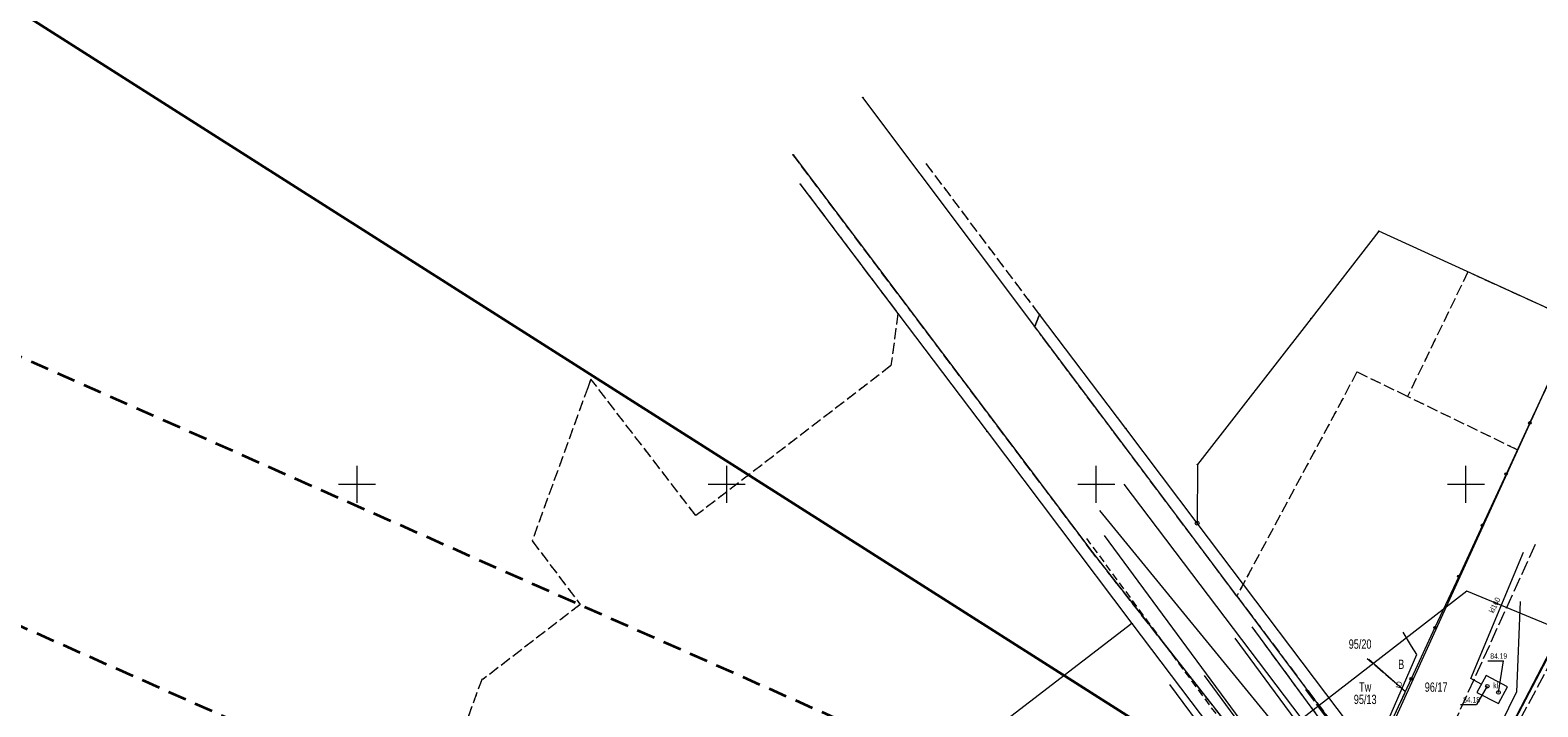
# Model space of a CAD drawing. Header units: metres. Extents: x -1013 to 1491425, y -5789533 to 1032.
# Tile 22 of 66: x -246 to -42, y 85 to 176. Entities that reach past the tile are written whole.
import ezdxf
from ezdxf.xclip import XClip

# ---------------------------------------------------------------- set-up
doc = ezdxf.new("R2010")
doc.units = ezdxf.units.M
doc.header["$MEASUREMENT"] = 0
doc.header["$XCLIPFRAME"] = 0
for name, pattern in [('2_KTCR02', [1.5, 1, -0.5]), ('2_KTJZ01', [2, 1.5, -0.5]), ('3_SUPG_P_01', [2.5, 2, -0.5]), ('3_SUPT_P_01', [2.5, 2, -0.5]), ('GUK', [2, 1.5, -0.5]), ('GUZ', [1, 0.5, -0.5]), ('Przerywana długa', [3.9, 2.5, -1.4])]:
    doc.linetypes.add(name, pattern=pattern)
doc.layers.add('700-L Mapa 1_500 dwg', color=7, linetype='Continuous')
doc.layers.add('708-L Opisy sytuacji 1_500 do legendy', color=7, linetype='Continuous')
for name, color, linetype, lineweight in [('703-L Płaszczyzny podejścia 2D3', 152, 'Continuous', 30), ('703-L Płaszczyzny podejścia 2D38', 171, 'Continuous', 35), ('708-L Opisy sytuacji 1_500 do legendy1', 7, 'Continuous', 13), ('708-L Opisy sytuacji 1_500 do legendy85', 1, 'Continuous', 25), ('GN.6640.3638.2023_9_Dzialki7', 9, 'Continuous', 18), ('GN.6640.3638.2023_9_Kontury90', 9, 'Continuous', 18), ('GN.6640.3638.2023_9_KTCR_L_17', 9, 'Continuous', 18), ('GN.6640.3638.2023_9_KTJZ_L_07', 9, 'Continuous', 18), ('GN.6640.3638.2023_9_KTKR_L_07', 9, 'Continuous', 18), ('GN.6640.3638.2023_9_KTOK_L_47', 9, 'Continuous', 18), ('GN.6640.3638.2023_9_Numery_dzialek7', 9, 'Continuous', 18), ('GN.6640.3638.2023_9_Numery_konturow90', 9, 'Continuous', 18), ('GN.6640.3638.2023_9_Numery_uzytkow7', 9, 'Continuous', 18), ('GN.6640.3638.2023_9_PODZIAL_SEKCYJNY_L_07', 9, 'Continuous', 18), ('GN.6640.3638.2023_9_Punkty7', 9, 'Continuous', 18), ('GN.6640.3638.2023_9_SUPE_L_31', 9, 'Continuous', 18), ('GN.6640.3638.2023_9_SUPK_E_T_134', 9, 'Continuous', 18), ('GN.6640.3638.2023_9_SUPK_L_034', 9, 'Continuous', 18), ('GN.6640.3638.2023_9_SUPK_L_134', 9, 'Continuous', 18), ('GN.6640.3638.2023_9_SUPK_L_434', 9, 'Continuous', 18), ('GN.6640.3638.2023_9_SUPP_L_352', 9, 'Continuous', 18), ('GN.6640.3638.2023_9_SUPP_L_630', 9, 'Continuous', 18), ('GN.6640.3638.2023_9_SUPT_D_L_030', 9, 'Continuous', 18), ('GN.6640.3638.2023_9_SUPT_E_T_030', 9, 'Continuous', 18), ('GN.6640.3638.2023_9_SUPT_L_030', 9, 'Continuous', 18), ('GN.6640.3638.2023_9_SUPW_L_05', 9, 'Continuous', 18), ('GN.6640.3638.2023_9_SUTK_T_034', 9, 'Continuous', 18), ('GN.6640.3638.2023_9_SUUK_E_T_17', 9, 'Continuous', 18), ('GN.6640.3638.2023_9_SUUK_L_17', 9, 'Continuous', 18), ('GN.6640.3638.2023_9_SUUK_T_234', 9, 'Continuous', 18), ('GN.6640.3638.2023_9_Uzytki7', 9, 'Continuous', 18), ('GN.6640.3638.2023_9_ZAKRES_L_03', 9, 'Continuous', 18)]:
    doc.layers.add(name, color=color, linetype=linetype, lineweight=lineweight)
doc.styles.add('STYL_AUTOMATYCZNY_1', font='arial.ttf', dxfattribs={"width": 0.7})
doc.styles.add('STYL_AUTOMATYCZNY_2', font='arial.ttf')
doc.dimstyles.new('STYL_AUTOMATYCZNY__4', dxfattribs={"dimtxt": 1.25, "dimasz": 0.917874, "dimexe": 0.18, "dimexo": 0.04, "dimgap": 0, "dimtad": 1, "dimtih": 1, "dimtoh": 1, "dimzin": 0, "dimdsep": 46, "dimtxsty": 'STYL_AUTOMATYCZNY_2', "dimblk": 'ARROWHEAD_8', "dimblk1": 'ARROWHEAD_8', "dimblk2": 'ARROWHEAD_8', "dimcen": 0.09, "dimclrd": 7, "dimclre": 7, "dimclrt": 1, "dimazin": 0, "dimtfac": 1, "dimtdec": 4, "dimtmove": 2, "dimatfit": 3, "dimfxl": 1, "dimtolj": 1, "dimtzin": 0, "dimarcsym": 0})

# ---------------------------------------------------------------- blocks, each defined once
blk = doc.blocks.new('Rysunek_1_9', base_point=(-7447251.91, -5789835.33))
at = {"layer": 'GN.6640.3638.2023_9_Dzialki7', "color": 9, "linetype": 'Continuous', "lineweight": 18}
for p, q in [((-110.25, 135.98), (-133.5, 166.95)), ((-142.92, 159.21), (-102.37, 105.38)), ((-141.96, 155.24), (-128.75, 137.74)), ((-63.7, 148.87), (-72.87, 137.08)), ((-37.05, 136.72), (-63.7, 148.87)), ((-128.75, 137.74), (-116.69, 121.79)), ((-109.6, 137.63), (-110.25, 135.98)), ((-97.92, 122.18), (-109.6, 137.63)), ((-72.87, 137.08), (-88.22, 117.35)), ((-64.89, 75.56), (-110.25, 135.98)), ((-40.06, 129.89), (-63.37, 78.87)), ((-116.69, 121.79), (-97.1, 95.85)), ((-88.27, 109.4), (-97.92, 122.18)), ((-25.12, 121.76), (-49.28, 75.31)), ((-88.22, 117.35), (-88.27, 109.4)), ((-64.05, 77.37), (-88.27, 109.4)), ((-102.37, 105.38), (-65.22, 58.04)), ((-97.1, 95.85), (-118.86, 79.13)), ((-97.1, 95.85), (-77.51, 69.93))]:
    blk.add_line(p, q, dxfattribs=at)
at = {"layer": 'GN.6640.3638.2023_9_Kontury90', "color": 9, "linetype": 'GUK', "lineweight": 18}
for p, q in [((-102.37, 105.38), (-142.92, 159.21)), ((-109.6, 137.63), (-125.01, 158.14)), ((-141.96, 155.24), (-128.75, 137.74)), ((-51.64, 143.37), (-59.82, 126.53)), ((-37.05, 136.72), (-51.64, 143.37)), ((-128.75, 137.74), (-129.69, 130.7)), ((-110.25, 135.98), (-109.6, 137.63)), ((-97.43, 118.9), (-110.25, 135.98)), ((-129.69, 130.7), (-156.09, 110.42)), ((-170.28, 128.88), (-170.67, 127.82)), ((-156.09, 110.42), (-170.28, 128.88)), ((-66.65, 129.85), (-82.9, 99.55)), ((-59.82, 126.53), (-66.65, 129.85)), ((-40.06, 129.89), (-44.96, 119.31)), ((-170.67, 127.82), (-178.23, 107.01)), ((-44.96, 119.31), (-59.82, 126.53)), ((-82.9, 99.55), (-97.43, 118.9)), ((-178.23, 107.01), (-171.72, 98.4)), ((-99.5, 101.72), (-102.37, 105.38)), ((-65.22, 58.04), (-99.5, 101.72)), ((-171.72, 98.4), (-184.92, 88.25)), ((-82.9, 99.55), (-64.89, 75.56)), ((-185.01, 88.37), (-213.22, 10.81)), ((-184.92, 88.25), (-185.01, 88.37))]:
    blk.add_line(p, q, dxfattribs=at)
at = {"layer": 'GN.6640.3638.2023_9_KTCR_L_17', "color": 9, "linetype": '2_KTCR02', "lineweight": 18}
for p, q in [((-75.92, 70.37), (-103.19, 107.31)), ((-80.88, 95.36), (-66.86, 76.34))]:
    blk.add_line(p, q, dxfattribs=at)
at = {"layer": 'GN.6640.3638.2023_9_KTJZ_L_07', "color": 9, "linetype": 'Continuous', "lineweight": 18}
blk.add_line((-80.88, 95.36), (-66.86, 76.34), dxfattribs=at)
at = {"layer": 'GN.6640.3638.2023_9_KTJZ_L_07', "color": 9, "linetype": '2_KTJZ01', "lineweight": 18}
for p, q in [((-60.08, 86.59), (-65.26, 91.06)), ((-62.52, 81.43), (-60.08, 86.59))]:
    blk.add_line(p, q, dxfattribs=at)
at = {"layer": 'GN.6640.3638.2023_9_KTKR_L_07', "color": 9, "linetype": 'Continuous', "lineweight": 18}
for p, q in [((-100.86, 107.75), (-74.1, 71.53)), ((-67.85, 73.18), (-83.11, 93.85))]:
    blk.add_line(p, q, dxfattribs=at)
at = {"layer": 'GN.6640.3638.2023_9_KTOK_L_47', "color": 9, "linetype": 'Continuous', "lineweight": 18}
for p, q in [((-40.06, 129.89), (-43.27, 122.96)), ((-43.27, 122.96), (-46.48, 116.04)), ((-46.48, 116.04), (-49.69, 109.12)), ((-49.69, 109.12), (-52.89, 102.2)), ((-52.89, 102.2), (-56.1, 95.27)), ((-56.1, 95.27), (-59.31, 88.35)), ((-60.08, 86.59), (-65.06, 90.96)), ((-59.31, 88.35), (-62.52, 81.43))]:
    blk.add_line(p, q, dxfattribs=at)
for centre in [(-43.27, 122.96), (-46.48, 116.04), (-49.69, 109.12), (-52.89, 102.2), (-56.1, 95.27), (-59.31, 88.35)]:
    blk.add_circle(centre, 0.17, dxfattribs=at)
at = {"layer": 'GN.6640.3638.2023_9_PODZIAL_SEKCYJNY_L_07', "color": 9, "linetype": 'Continuous', "lineweight": 18}
for p, q in [((-201.91, 112.17), (-201.91, 117.17)), ((-151.91, 112.17), (-151.91, 117.17)), ((-101.91, 112.17), (-101.91, 117.17)), ((-51.91, 112.17), (-51.91, 117.17)), ((-204.41, 114.67), (-199.41, 114.67)), ((-154.41, 114.67), (-149.41, 114.67)), ((-104.41, 114.67), (-99.41, 114.67)), ((-54.41, 114.67), (-49.41, 114.67))]:
    blk.add_line(p, q, dxfattribs=at)
at = {"layer": 'GN.6640.3638.2023_9_Punkty7', "color": 9, "linetype": 'Continuous', "lineweight": 18}
for centre, radius in [((-133.5, 166.95), 0.045), ((-142.92, 159.21), 0.045), ((-141.96, 155.24), 0.045), ((-63.7, 148.87), 0.045), ((-128.75, 137.74), 0.045), ((-109.6, 137.63), 0.045), ((-72.87, 137.08), 0.045), ((-110.25, 135.98), 0.045), ((-116.69, 121.79), 0.045), ((-97.92, 122.18), 0.045), ((-88.22, 117.35), 0.045), ((-88.27, 109.4), 0.25), ((-102.37, 105.38), 0.045), ((-97.1, 95.85), 0.045)]:
    blk.add_circle(centre, radius, dxfattribs=at)
at = {"layer": 'GN.6640.3638.2023_9_SUPE_L_31', "color": 9, "linetype": 'Continuous', "lineweight": 18}
blk.add_line((-39.59, 93.66), (-52.21, 69.65), dxfattribs=at)
at = {"layer": 'GN.6640.3638.2023_9_SUPK_L_034', "color": 9, "linetype": 'Continuous', "lineweight": 18}
blk.add_line((-101.47, 111.11), (-60.75, 61.36), dxfattribs=at)
at = {"layer": 'GN.6640.3638.2023_9_SUPK_L_134', "color": 9, "linetype": 'Continuous', "lineweight": 18}
for p, q in [((-51.26, 88.39), (-44.13, 105.49)), ((-49.83, 87.63), (-51.26, 88.39))]:
    blk.add_line(p, q, dxfattribs=at)
at = {"layer": 'GN.6640.3638.2023_9_SUPK_L_434', "color": 9, "linetype": 'Continuous', "lineweight": 18}
blk.add_line((-65.54, 71.71), (-98.16, 114.69), dxfattribs=at)
at = {"layer": 'GN.6640.3638.2023_9_SUPP_L_352', "color": 9, "linetype": '3_SUPG_P_01', "lineweight": 18}
blk.add_line((-42.53, 106.51), (-57.71, 73.17), dxfattribs=at)
at = {"layer": 'GN.6640.3638.2023_9_SUPP_L_630', "color": 9, "linetype": '3_SUPT_P_01', "lineweight": 18}
for p, q in [((-35.42, 99.95), (-50.7, 71.53)), ((-73.63, 86.92), (-67.5, 78.57))]:
    blk.add_line(p, q, dxfattribs=at)
at = {"layer": 'GN.6640.3638.2023_9_SUPT_D_L_030', "color": 9, "linetype": 'Continuous', "lineweight": 18}
for p, q in [((-59.28, 92.77), (-60.4, 94.64)), ((-81.09, 72.96), (-91.98, 87.6))]:
    blk.add_line(p, q, dxfattribs=at)
at = {"layer": 'GN.6640.3638.2023_9_SUPT_L_030', "color": 9, "linetype": 'Continuous', "lineweight": 18}
for p, q in [((-58.54, 91.66), (-59.28, 92.77)), ((-62.92, 81.57), (-58.54, 91.66)), ((-87.31, 88.78), (-75.54, 72.88))]:
    blk.add_line(p, q, dxfattribs=at)
at = {"layer": 'GN.6640.3638.2023_9_SUPW_L_05', "color": 9, "linetype": 'Continuous', "lineweight": 18}
for p in [(-44.59, 98.82), (-53.86, 68.57)]:
    blk.add_line(p, (-45.08, 86.55), dxfattribs=at)
at = {"layer": 'GN.6640.3638.2023_9_SUTK_T_034', "color": 9, "linetype": 'Continuous', "lineweight": 18}
for p, q in [((-48.93, 90.77), (-46.82, 90.77)), ((-47.52, 86.51), (-46.82, 90.77)), ((-49.02, 87.35), (-50.49, 84.89)), ((-52.64, 84.89), (-50.49, 84.89))]:
    blk.add_line(p, q, dxfattribs=at)
at = {"layer": 'GN.6640.3638.2023_9_SUUK_L_17', "color": 9, "linetype": 'Continuous', "lineweight": 18}
for p, q in [((-49.19, 88.81), (-50.45, 86.48)), ((-46.29, 87.25), (-49.19, 88.81)), ((-50.45, 86.48), (-47.5, 85.01)), ((-47.5, 85.01), (-46.29, 87.25))]:
    blk.add_line(p, q, dxfattribs=at)
at = {"layer": 'GN.6640.3638.2023_9_SUUK_T_234', "color": 9, "linetype": 'Continuous', "lineweight": 18}
for centre in [(-49.02, 87.35), (-47.52, 86.51)]:
    blk.add_circle(centre, 0.25, dxfattribs=at)
at = {"layer": 'GN.6640.3638.2023_9_Uzytki7', "color": 9, "linetype": 'GUZ', "lineweight": 18}
for p, q in [((-102.37, 105.38), (-142.92, 159.21)), ((-109.6, 137.63), (-125.01, 158.14)), ((-141.96, 155.24), (-128.75, 137.74)), ((-51.64, 143.37), (-59.82, 126.53)), ((-37.05, 136.72), (-51.64, 143.37)), ((-128.75, 137.74), (-129.69, 130.7)), ((-110.25, 135.98), (-109.6, 137.63)), ((-82.9, 99.55), (-110.25, 135.98)), ((-129.69, 130.7), (-156.09, 110.42)), ((-170.28, 128.88), (-170.67, 127.82)), ((-156.09, 110.42), (-170.28, 128.88)), ((-66.65, 129.85), (-82.9, 99.55)), ((-59.82, 126.53), (-66.65, 129.85)), ((-40.06, 129.89), (-44.96, 119.31)), ((-170.67, 127.82), (-178.23, 107.01)), ((-44.96, 119.31), (-59.82, 126.53)), ((-178.23, 107.01), (-171.72, 98.4)), ((-99.5, 101.72), (-102.37, 105.38)), ((-65.22, 58.04), (-99.5, 101.72)), ((-171.72, 98.4), (-184.92, 88.25)), ((-82.9, 99.55), (-64.89, 75.56)), ((-185.01, 88.37), (-213.22, 10.81)), ((-184.92, 88.25), (-185.01, 88.37))]:
    blk.add_line(p, q, dxfattribs=at)
at = {"layer": 'GN.6640.3638.2023_9_ZAKRES_L_03', "color": 9, "linetype": 'Continuous', "lineweight": 18}
for p, q in [((-51.77, 100.2), (-159.09, 17.33)), ((181.21, 3.74), (-51.77, 100.2))]:
    blk.add_line(p, q, dxfattribs=at)
at = {"layer": 'GN.6640.3638.2023_9_Numery_dzialek7', "color": 9, "linetype": 'Continuous', "lineweight": 18, "char_height": 1.26, "style": 'STYL_AUTOMATYCZNY_1'}
for s, insert, attachment_point in [('\\A1;{\\pql;\\fArial|b0|i0|c238|p0;\\W0.700000;95/20}', (-67.77, 93.04), 4), ('\\A1;{\\pql;\\fArial|b0|i0|c238|p0;\\W0.700000;96/17}', (-57.48, 87.86), 1), ('\\A1;{\\pql;\\fArial|b0|i0|c238|p0;\\W0.700000;95/13}', (-67.08, 84.92), 7)]:
    blk.add_mtext(s, dxfattribs=dict(at, insert=insert, attachment_point=attachment_point))
at = {"layer": 'GN.6640.3638.2023_9_Numery_konturow90', "color": 9, "linetype": 'Continuous', "lineweight": 18, "insert": (-66.36, 87.89), "char_height": 1.26, "attachment_point": 1, "style": 'STYL_AUTOMATYCZNY_1'}
blk.add_mtext('\\A1;{\\pql;\\fArial|b0|i0|c238|p0;\\W0.700000;Tw}', dxfattribs=at)
at = {"layer": 'GN.6640.3638.2023_9_Numery_uzytkow7', "color": 9, "linetype": 'Continuous', "lineweight": 18, "insert": (-61.08, 90.95), "char_height": 1.26, "attachment_point": 1, "style": 'STYL_AUTOMATYCZNY_1'}
blk.add_mtext('\\A1;{\\pql;\\fArial|b0|i0|c238|p0;\\W0.700000;B}', dxfattribs=at)
at = {"layer": 'GN.6640.3638.2023_9_SUPK_E_T_134', "color": 9, "linetype": 'Continuous', "lineweight": 18, "insert": (-48.5, 97.32), "char_height": 0.75, "attachment_point": 4, "rotation": 64.062, "style": 'STYL_AUTOMATYCZNY_1'}
blk.add_mtext('\\A1;{\\pql;\\fArial|b0|i0|c238|p0;\\W0.700000;kl160}', dxfattribs=at)
at = {"layer": 'GN.6640.3638.2023_9_SUPT_E_T_030', "color": 9, "linetype": 'Continuous', "lineweight": 18, "insert": (-61.48, 87.23), "char_height": 0.75, "attachment_point": 1, "rotation": 71.6031, "style": 'STYL_AUTOMATYCZNY_1'}
blk.add_mtext('\\A1;{\\pql;\\fArial|b0|i0|c238|p0;\\W0.700000;tD}', dxfattribs=at)
at = {"layer": 'GN.6640.3638.2023_9_SUTK_T_034', "color": 9, "linetype": 'Continuous', "lineweight": 18, "char_height": 0.75, "style": 'STYL_AUTOMATYCZNY_1'}
for s, insert, attachment_point in [('\\A1;{\\pql;\\fArial|b0|i0|c238|p0;\\W0.700000;84.19}', (-48.62, 91.05), 7), ('\\A1;{\\pql;\\fArial|b0|i0|c238|p0;\\W0.700000;84.18}', (-52.29, 85.89), 1)]:
    blk.add_mtext(s, dxfattribs=dict(at, insert=insert, attachment_point=attachment_point))
at = {"layer": 'GN.6640.3638.2023_9_SUUK_E_T_17', "color": 9, "linetype": 'Continuous', "lineweight": 18, "insert": (-48.22, 87.08), "char_height": 0.75, "attachment_point": 7, "style": 'STYL_AUTOMATYCZNY_1'}
blk.add_mtext('\\A1;{\\pql;\\fArial|b0|i0|c238|p0;\\W0.700000;kl}', dxfattribs=at)
blk = doc.blocks.new('*D19')
at = {"layer": '708-L Opisy sytuacji 1_500 do legendy1', "color": 7, "linetype": 'Continuous', "lineweight": 13}
for p, q in [((-54.06, 9.77), (-54.69, 9.52)), ((-54.06, 9.77), (-53.81, 9.13)), ((-56.01, 4.29), (-56.35, 4.88)), ((-56.01, 4.29), (-55.42, 4.62))]:
    blk.add_line(p, q, dxfattribs=at)
blk.add_arc((-18.29, -6.08), 39.12, 156.1008, 164.6316, dxfattribs=at)
at = {"layer": '708-L Opisy sytuacji 1_500 do legendy85', "color": 1, "lineweight": 25, "insert": (-63.9, 7.11), "char_height": 1.25, "attachment_point": 7, "style": 'STYL_AUTOMATYCZNY_2'}
blk.add_mtext('\\A1;{\\pql;\\fArial|b0|i0|c238|p0;\\W1.000000;8,53°/15%}', dxfattribs=at)
blk = doc.blocks.new('ARROWHEAD_8')
at = {"color": 0, "linetype": 'Continuous', "lineweight": 0}
blk.add_line((0, 0), (-1, 0), dxfattribs=at)
at = {"color": 0, "linetype": 'Continuous', "lineweight": 0, "flags": 128}
blk.add_lwpolyline([(-0.525, 0.525), (0, 0), (-0.525, -0.525)], dxfattribs=at)
blk = doc.blocks.new('*D20')
at = {"layer": '708-L Opisy sytuacji 1_500 do legendy1', "color": 7, "linetype": 'Continuous', "lineweight": 13}
for p, q in [((-37.67, 45.25), (-38.33, 45.09)), ((-37.67, 45.25), (-37.51, 44.58)), ((-40.4, 40.14), (-40.64, 40.78)), ((-40.4, 40.14), (-39.76, 40.38))]:
    blk.add_line(p, q, dxfattribs=at)
blk.add_arc((-4.8, 24.36), 38.94, 147.57, 156.1008, dxfattribs=at)
at = {"layer": '708-L Opisy sytuacji 1_500 do legendy85', "color": 1, "lineweight": 25, "insert": (-47.21, 44.21), "char_height": 1.25, "attachment_point": 7, "style": 'STYL_AUTOMATYCZNY_2'}
blk.add_mtext('\\A1;{\\pql;\\fArial|b0|i0|c238|p0;\\W1.000000;8,53°/15%}', dxfattribs=at)

msp = doc.modelspace()

# ---------------------------------------------------------------- linework, layer by layer
at = {"layer": '703-L Płaszczyzny podejścia 2D3', "color": 152, "linetype": 'Continuous', "lineweight": 30}
msp.add_circle((8.227, 10.355), 1021.659, dxfattribs=at)
at = {"layer": '703-L Płaszczyzny podejścia 2D38', "color": 171, "linetype": 'Continuous', "lineweight": 35}
msp.add_line((-4.796, 24.363), (-336.803, 235.305), dxfattribs=at)
at = {"layer": '703-L Płaszczyzny podejścia 2D38', "color": 171, "linetype": 'Przerywana długa', "lineweight": 35}
for p, q in [((-4.796, 24.363), (-360.443, 181.958)), ((-18.286, -6.082), (-373.933, 151.513))]:
    msp.add_line(p, q, dxfattribs=at)

# ---------------------------------------------------------------- block references
at = {"layer": '700-L Mapa 1_500 dwg', "color": 52, "linetype": 'Continuous', "lineweight": 25}
ref = msp.add_blockref('Rysunek_1_9', (-7447251.91, -5789835.327), dxfattribs=at)
XClip(ref).set_block_clipping_path([(-263.024729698, -194.3328058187), (268.520270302, 207.6028993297)])

# ---------------------------------------------------------------- dimensions: what is measured, and where the dimension line sits
at = {"layer": '708-L Opisy sytuacji 1_500 do legendy', "color": 7, "linetype": 'Continuous', "lineweight": 13}
for base, center, p1, p2, picture, middle in [((-39.127, 42.745), (-4.796, 24.363), (-336.803, 235.305), (-360.443, 181.958), '*D20', (-43.239, 44.833)), ((-55.136, 7.064), (-18.286, -6.082), (-397.573, 98.166), (-373.933, 151.513), '*D19', (-59.928, 7.732))]:
    dim = msp.add_angular_dim_3p(base=base, center=center, p1=p1, p2=p2, text='8,53°/15%', dimstyle='STYL_AUTOMATYCZNY__4', dxfattribs=at)
    dim.commit()
    dim.dimension.update_dxf_attribs({"geometry": picture, "text_midpoint": middle, "dimtype": 165})

doc.saveas('drawing.dxf')
